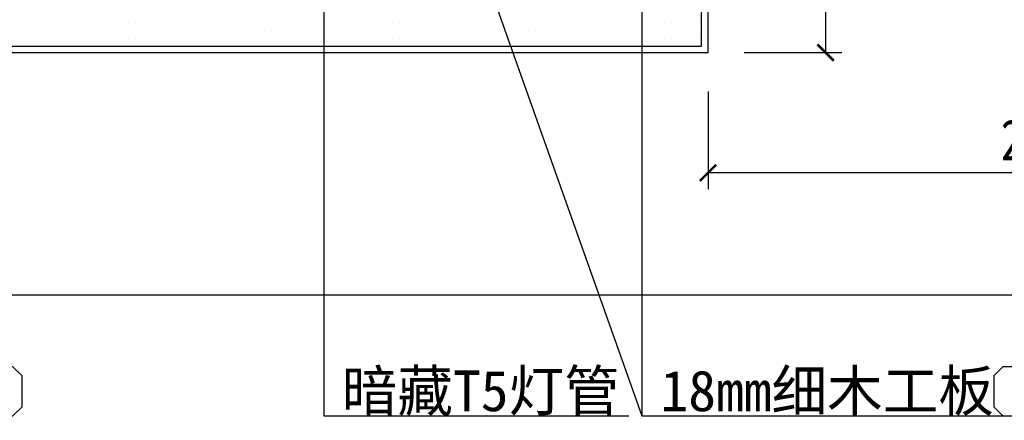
# Model space of a CAD drawing. Header units: millimetres. Extents: x -53 to 3023, y -53 to 2153.
# Tile 46 of 52: x 1852 to 2154, y 1496 to 1619. Entities that reach past the tile are written whole.
import ezdxf

# ---------------------------------------------------------------- set-up
doc = ezdxf.new("R2010")
doc.units = ezdxf.units.MM
doc.header["$LTSCALE"] = 5
doc.linetypes.add('DASH', pattern=[0.35, 0.25, -0.1])
doc.layers.get('Defpoints').update_dxf_attribs({"color": 8})
for name, color, linetype in [('A-建筑-拆墙', 251, 'Continuous'), ('E--图例', 3, 'Continuous'), ('E-尺寸标注', 9, 'Continuous'), ('E-文本', 7, 'Continuous'), ('F-文本', 61, 'Continuous'), ('Q-立面-完成面造型线', 6, 'Continuous'), ('Q-立面-次粗线', 31, 'Continuous'), ('Q-立面-粗线', 30, 'Continuous')]:
    doc.layers.add(name, color=color, linetype=linetype)
doc.styles.add('-宋体', font='SimSun.ttf', dxfattribs={"width": 0.8})
doc.styles.add('CCD_DIM', font='SimSun.ttf', dxfattribs={"width": 0.8})
doc.styles.get("Standard").update_dxf_attribs({"font": 'SimSun.ttf'})
doc.styles.add('TXT', font='gbenor.shx', dxfattribs={"width": 0.7})
doc.dimstyles.new('1', dxfattribs={"dimscale": 0, "dimtxt": 2.5, "dimasz": 1.5, "dimexe": 1, "dimexo": 0, "dimgap": 0.3, "dimtad": 1, "dimdec": 0, "dimzin": 0, "dimdsep": 46, "dimtxsty": 'Standard', "dimblk": 'ARCHTICK', "dimcen": 0.09, "dimclrd": 8, "dimclre": 8, "dimclrt": 4, "dimadec": 0, "dimazin": 0, "dimtfac": 1, "dimtdec": 0, "dimtix": 1, "dimtofl": 0, "dimtmove": 2, "dimatfit": 3, "dimldrblk": 'DOTSMALL', "dimfxl": 5, "dimfxlon": 1, "dimtolj": 1, "dimtzin": 0, "dimarcsym": 0})
doc.dimstyles.get("Standard").update_dxf_attribs({"dimtxt": 0.18, "dimasz": 0.18, "dimexe": 0.18, "dimexo": 0.0625, "dimgap": 0.09, "dimtad": 0, "dimtih": 1, "dimtoh": 1, "dimdec": 4, "dimzin": 0, "dimdsep": 46, "dimtxsty": 'Standard', "dimcen": 0.09, "dimadec": 0, "dimazin": 0, "dimtfac": 1, "dimtdec": 4, "dimtofl": 0, "dimtmove": 0, "dimatfit": 3, "dimfxl": 1, "dimtolj": 1, "dimtzin": 0, "dimarcsym": 0})

# ---------------------------------------------------------------- blocks, each defined once
blk = doc.blocks.new('_ArchTick')
at = {"color": 0, "linetype": 'ByBlock', "const_width": 0.15}
blk.add_lwpolyline([(-0.5, -0.5), (0.5, 0.5)], dxfattribs=at)
blk = doc.blocks.new('*D133')
at = {"layer": 'Defpoints', "color": 0, "ltscale": 0.2, "transparency": 16777216}
for p in [(-534979.025, 505360.218), (-534939.025, 505360.218), (-534979.025, 505352.839)]:
    blk.add_point(p, dxfattribs=at)
at = {"layer": 'E-尺寸标注', "color": 44, "lineweight": -2, "ltscale": 0.2, "transparency": 16777216}
for p, q in [((-534979.025, 505357.839), (-534979.025, 505351.839)), ((-534939.025, 505357.839), (-534939.025, 505351.839)), ((-534939.025, 505352.839), (-534979.025, 505352.839))]:
    blk.add_line(p, q, dxfattribs=at)
at = {"layer": 'E-尺寸标注', "color": 44, "lineweight": -2, "ltscale": 0.2, "transparency": 16777216, "rotation": 180}
blk.add_blockref('_ArchTick', (-534979.025, 505352.839), dxfattribs=at)
at = {"layer": 'E-尺寸标注', "color": 44, "lineweight": -2, "ltscale": 0.2, "transparency": 16777216}
blk.add_blockref('_ArchTick', (-534939.025, 505352.839), dxfattribs=at)
at = {"layer": 'E-尺寸标注', "color": 50, "ltscale": 0.2, "transparency": 16777216, "insert": (-534959.025, 505354.839), "char_height": 2.5, "attachment_point": 5, "style": 'CCD_DIM'}
blk.add_mtext('\\A1;200', dxfattribs=at)
blk = doc.blocks.new('HBA_Leader_Dot')
at = {"color": 0, "linetype": 'ByBlock'}
blk.add_line((-5, 0), (-10, 0), dxfattribs=at)
at = {"color": 0, "linetype": 'ByBlock', "const_width": 5}
blk.add_lwpolyline([(-2.5, 0, 1), (2.5, 0, 1)], format="xyb", close=True, dxfattribs=at)
blk = doc.blocks.new('*D135')
at = {"layer": 'Defpoints', "color": 0, "ltscale": 0.2, "transparency": 16777216}
for p in [(-534979.025, 505372.218), (-534979.025, 505360.218), (-534971.816, 505360.218)]:
    blk.add_point(p, dxfattribs=at)
at = {"layer": 'E-尺寸标注', "color": 44, "lineweight": -2, "ltscale": 0.2, "transparency": 16777216}
for p, q in [((-534976.816, 505372.218), (-534970.816, 505372.218)), ((-534971.816, 505372.218), (-534971.816, 505360.218)), ((-534976.816, 505360.218), (-534970.816, 505360.218))]:
    blk.add_line(p, q, dxfattribs=at)
for p, rotation in [((-534971.816, 505372.218), 90), ((-534971.816, 505360.218), 270)]:
    blk.add_blockref('_ArchTick', p, dxfattribs=dict(at, rotation=rotation))
at = {"layer": 'E-尺寸标注', "color": 50, "ltscale": 0.2, "transparency": 16777216, "insert": (-534973.816, 505366.218), "char_height": 2.5, "attachment_point": 5, "rotation": 90, "style": 'CCD_DIM'}
blk.add_mtext('\\A1;60', dxfattribs=at)
blk = doc.blocks.new('材料编号1')
at = {"layer": 'E--图例', "color": 3}
blk.add_lwpolyline([(8.715, -1.898), (8.715, -0.637), (8.346, -0.267), (1.889, -0.267), (1.52, -0.637), (1.52, -1.898), (1.889, -2.267), (8.346, -2.267)], close=True, dxfattribs=at)
at = {"layer": 'E-文本', "style": 'TXT', "width": 0.7}
blk.add_attdef('编号', (1.608, -2.296), '', height=2, dxfattribs=at)
blk = doc.blocks.new('0')
at = {"layer": 'Defpoints', "linetype": 'Continuous'}
blk.add_lwpolyline([(-535083.193, 505345.361), (-534905.517, 505345.361), (-534905.517, 505426.927), (-535083.193, 505426.927)], close=True, dxfattribs=at)
at = {"layer": 'Q-立面-完成面造型线', "ltscale": 0.2}
for p, q in [((-534979.025, 505360.218, 1.379), (-534979.025, 505372.218, 1.379)), ((-535083.193, 505360.218, 1.379), (-534979.025, 505360.218, 1.379))]:
    blk.add_line(p, q, dxfattribs=at)
at = {"layer": 'Q-立面-次粗线', "ltscale": 0.2}
for p, q in [((-534979.425, 505360.618, 1.379), (-534979.425, 505372.218, 1.379)), ((-535020.777, 505362.047, 1.379), (-535020.777, 505362.047, 1.379)), ((-535020.301, 505362.047, 1.379), (-535020.301, 505362.047, 1.379)), ((-535019.824, 505362.047, 1.379), (-535019.824, 505362.047, 1.379)), ((-535019.348, 505362.047, 1.379), (-535019.348, 505362.047, 1.379)), ((-535018.872, 505362.047, 1.379), (-535018.872, 505362.047, 1.379)), ((-535018.396, 505362.047, 1.379), (-535018.396, 505362.047, 1.379)), ((-535017.919, 505362.047, 1.379), (-535017.919, 505362.047, 1.379)), ((-535017.443, 505362.047, 1.379), (-535017.443, 505362.047, 1.379)), ((-535016.967, 505362.047, 1.379), (-535016.967, 505362.047, 1.379)), ((-535016.491, 505362.047, 1.379), (-535016.491, 505362.047, 1.379)), ((-535016.014, 505362.047, 1.379), (-535016.014, 505362.047, 1.379)), ((-535015.538, 505362.047, 1.379), (-535015.538, 505362.047, 1.379)), ((-535015.062, 505362.047, 1.379), (-535015.062, 505362.047, 1.379)), ((-535014.586, 505362.047, 1.379), (-535014.586, 505362.047, 1.379)), ((-535014.109, 505362.047, 1.379), (-535014.109, 505362.047, 1.379)), ((-535013.633, 505362.047, 1.379), (-535013.633, 505362.047, 1.379)), ((-535013.157, 505362.047, 1.379), (-535013.157, 505362.047, 1.379)), ((-535012.681, 505362.047, 1.379), (-535012.681, 505362.047, 1.379)), ((-535012.204, 505362.047, 1.379), (-535012.204, 505362.047, 1.379)), ((-535011.728, 505362.047, 1.379), (-535011.728, 505362.047, 1.379)), ((-535011.252, 505362.047, 1.379), (-535011.252, 505362.047, 1.379)), ((-535010.776, 505362.047, 1.379), (-535010.776, 505362.047, 1.379)), ((-535010.299, 505362.047, 1.379), (-535010.299, 505362.047, 1.379)), ((-535009.823, 505362.047, 1.379), (-535009.823, 505362.047, 1.379)), ((-535009.347, 505362.047, 1.379), (-535009.347, 505362.047, 1.379)), ((-535008.871, 505362.047, 1.379), (-535008.871, 505362.047, 1.379)), ((-535008.394, 505362.047, 1.379), (-535008.394, 505362.047, 1.379)), ((-535007.918, 505362.047, 1.379), (-535007.918, 505362.047, 1.379)), ((-535007.442, 505362.047, 1.379), (-535007.442, 505362.047, 1.379)), ((-535006.966, 505362.047, 1.379), (-535006.966, 505362.047, 1.379)), ((-535006.489, 505362.047, 1.379), (-535006.489, 505362.047, 1.379)), ((-535006.013, 505362.047, 1.379), (-535006.013, 505362.047, 1.379)), ((-535005.537, 505362.047, 1.379), (-535005.537, 505362.047, 1.379)), ((-535005.061, 505362.047, 1.379), (-535005.061, 505362.047, 1.379)), ((-535004.584, 505362.047, 1.379), (-535004.584, 505362.047, 1.379)), ((-535004.108, 505362.047, 1.379), (-535004.108, 505362.047, 1.379)), ((-535003.632, 505362.047, 1.379), (-535003.632, 505362.047, 1.379)), ((-535003.156, 505362.047, 1.379), (-535003.156, 505362.047, 1.379)), ((-535002.679, 505362.047, 1.379), (-535002.679, 505362.047, 1.379)), ((-535002.203, 505362.047, 1.379), (-535002.203, 505362.047, 1.379)), ((-535001.727, 505362.047, 1.379), (-535001.727, 505362.047, 1.379)), ((-535001.251, 505362.047, 1.379), (-535001.251, 505362.047, 1.379)), ((-535000.774, 505362.047, 1.379), (-535000.774, 505362.047, 1.379)), ((-535000.298, 505362.047, 1.379), (-535000.298, 505362.047, 1.379)), ((-534999.822, 505362.047, 1.379), (-534999.822, 505362.047, 1.379)), ((-534999.346, 505362.047, 1.379), (-534999.346, 505362.047, 1.379)), ((-534998.869, 505362.047, 1.379), (-534998.869, 505362.047, 1.379)), ((-534998.393, 505362.047, 1.379), (-534998.393, 505362.047, 1.379)), ((-534997.917, 505362.047, 1.379), (-534997.917, 505362.047, 1.379)), ((-534997.441, 505362.047, 1.379), (-534997.441, 505362.047, 1.379)), ((-534996.964, 505362.047, 1.379), (-534996.964, 505362.047, 1.379)), ((-534996.488, 505362.047, 1.379), (-534996.488, 505362.047, 1.379)), ((-534996.012, 505362.047, 1.379), (-534996.012, 505362.047, 1.379)), ((-534995.536, 505362.047, 1.379), (-534995.536, 505362.047, 1.379)), ((-534995.059, 505362.047, 1.379), (-534995.059, 505362.047, 1.379)), ((-534994.583, 505362.047, 1.379), (-534994.583, 505362.047, 1.379)), ((-534994.107, 505362.047, 1.379), (-534994.107, 505362.047, 1.379)), ((-534993.631, 505362.047, 1.379), (-534993.631, 505362.047, 1.379)), ((-534993.154, 505362.047, 1.379), (-534993.154, 505362.047, 1.379)), ((-534992.678, 505362.047, 1.379), (-534992.678, 505362.047, 1.379)), ((-534992.202, 505362.047, 1.379), (-534992.202, 505362.047, 1.379)), ((-534991.726, 505362.047, 1.379), (-534991.726, 505362.047, 1.379)), ((-534991.249, 505362.047, 1.379), (-534991.249, 505362.047, 1.379)), ((-534990.773, 505362.047, 1.379), (-534990.773, 505362.047, 1.379)), ((-534990.297, 505362.047, 1.379), (-534990.297, 505362.047, 1.379)), ((-534989.821, 505362.047, 1.379), (-534989.821, 505362.047, 1.379)), ((-534989.344, 505362.047, 1.379), (-534989.344, 505362.047, 1.379)), ((-534988.868, 505362.047, 1.379), (-534988.868, 505362.047, 1.379)), ((-534988.392, 505362.047, 1.379), (-534988.392, 505362.047, 1.379)), ((-534987.916, 505362.047, 1.379), (-534987.916, 505362.047, 1.379)), ((-534987.439, 505362.047, 1.379), (-534987.439, 505362.047, 1.379)), ((-534986.963, 505362.047, 1.379), (-534986.963, 505362.047, 1.379)), ((-534986.487, 505362.047, 1.379), (-534986.487, 505362.047, 1.379)), ((-534986.011, 505362.047, 1.379), (-534986.011, 505362.047, 1.379)), ((-534985.534, 505362.047, 1.379), (-534985.534, 505362.047, 1.379)), ((-534985.058, 505362.047, 1.379), (-534985.058, 505362.047, 1.379)), ((-534984.582, 505362.047, 1.379), (-534984.582, 505362.047, 1.379)), ((-534984.106, 505362.047, 1.379), (-534984.106, 505362.047, 1.379)), ((-534983.629, 505362.047, 1.379), (-534983.629, 505362.047, 1.379)), ((-534983.153, 505362.047, 1.379), (-534983.153, 505362.047, 1.379)), ((-534982.677, 505362.047, 1.379), (-534982.677, 505362.047, 1.379)), ((-534982.201, 505362.047, 1.379), (-534982.201, 505362.047, 1.379)), ((-534981.724, 505362.047, 1.379), (-534981.724, 505362.047, 1.379)), ((-534981.248, 505362.047, 1.379), (-534981.248, 505362.047, 1.379)), ((-534980.772, 505362.047, 1.379), (-534980.772, 505362.047, 1.379)), ((-534980.296, 505362.047, 1.379), (-534980.296, 505362.047, 1.379)), ((-534979.819, 505362.047, 1.379), (-534979.819, 505362.047, 1.379)), ((-535021.015, 505361.571, 1.379), (-535021.015, 505361.571, 1.379)), ((-535020.539, 505361.571, 1.379), (-535020.539, 505361.571, 1.379)), ((-535020.063, 505361.571, 1.379), (-535020.063, 505361.571, 1.379)), ((-535019.586, 505361.571, 1.379), (-535019.586, 505361.571, 1.379)), ((-535019.11, 505361.571, 1.379), (-535019.11, 505361.571, 1.379)), ((-535018.634, 505361.571, 1.379), (-535018.634, 505361.571, 1.379)), ((-535018.158, 505361.571, 1.379), (-535018.158, 505361.571, 1.379)), ((-535017.681, 505361.571, 1.379), (-535017.681, 505361.571, 1.379)), ((-535017.205, 505361.571, 1.379), (-535017.205, 505361.571, 1.379)), ((-535016.729, 505361.571, 1.379), (-535016.729, 505361.571, 1.379)), ((-535016.253, 505361.571, 1.379), (-535016.253, 505361.571, 1.379)), ((-535015.776, 505361.571, 1.379), (-535015.776, 505361.571, 1.379)), ((-535015.3, 505361.571, 1.379), (-535015.3, 505361.571, 1.379)), ((-535014.824, 505361.571, 1.379), (-535014.824, 505361.571, 1.379)), ((-535014.348, 505361.571, 1.379), (-535014.348, 505361.571, 1.379)), ((-535013.871, 505361.571, 1.379), (-535013.871, 505361.571, 1.379)), ((-535013.395, 505361.571, 1.379), (-535013.395, 505361.571, 1.379)), ((-535012.919, 505361.571, 1.379), (-535012.919, 505361.571, 1.379)), ((-535012.443, 505361.571, 1.379), (-535012.443, 505361.571, 1.379)), ((-535011.966, 505361.571, 1.379), (-535011.966, 505361.571, 1.379)), ((-535011.49, 505361.571, 1.379), (-535011.49, 505361.571, 1.379)), ((-535011.014, 505361.571, 1.379), (-535011.014, 505361.571, 1.379)), ((-535010.538, 505361.571, 1.379), (-535010.538, 505361.571, 1.379)), ((-535010.061, 505361.571, 1.379), (-535010.061, 505361.571, 1.379)), ((-535009.585, 505361.571, 1.379), (-535009.585, 505361.571, 1.379)), ((-535009.109, 505361.571, 1.379), (-535009.109, 505361.571, 1.379)), ((-535008.633, 505361.571, 1.379), (-535008.633, 505361.571, 1.379)), ((-535008.156, 505361.571, 1.379), (-535008.156, 505361.571, 1.379)), ((-535007.68, 505361.571, 1.379), (-535007.68, 505361.571, 1.379)), ((-535007.204, 505361.571, 1.379), (-535007.204, 505361.571, 1.379)), ((-535006.728, 505361.571, 1.379), (-535006.728, 505361.571, 1.379)), ((-535006.251, 505361.571, 1.379), (-535006.251, 505361.571, 1.379)), ((-535005.775, 505361.571, 1.379), (-535005.775, 505361.571, 1.379)), ((-535005.299, 505361.571, 1.379), (-535005.299, 505361.571, 1.379)), ((-535004.823, 505361.571, 1.379), (-535004.823, 505361.571, 1.379)), ((-535004.346, 505361.571, 1.379), (-535004.346, 505361.571, 1.379)), ((-535003.87, 505361.571, 1.379), (-535003.87, 505361.571, 1.379)), ((-535003.394, 505361.571, 1.379), (-535003.394, 505361.571, 1.379)), ((-535002.918, 505361.571, 1.379), (-535002.918, 505361.571, 1.379)), ((-535002.441, 505361.571, 1.379), (-535002.441, 505361.571, 1.379)), ((-535001.965, 505361.571, 1.379), (-535001.965, 505361.571, 1.379)), ((-535001.489, 505361.571, 1.379), (-535001.489, 505361.571, 1.379)), ((-535001.013, 505361.571, 1.379), (-535001.013, 505361.571, 1.379)), ((-535000.536, 505361.571, 1.379), (-535000.536, 505361.571, 1.379)), ((-535000.06, 505361.571, 1.379), (-535000.06, 505361.571, 1.379)), ((-534999.584, 505361.571, 1.379), (-534999.584, 505361.571, 1.379)), ((-534999.108, 505361.571, 1.379), (-534999.108, 505361.571, 1.379)), ((-534998.631, 505361.571, 1.379), (-534998.631, 505361.571, 1.379)), ((-534998.155, 505361.571, 1.379), (-534998.155, 505361.571, 1.379)), ((-534997.679, 505361.571, 1.379), (-534997.679, 505361.571, 1.379)), ((-534997.203, 505361.571, 1.379), (-534997.203, 505361.571, 1.379)), ((-534996.726, 505361.571, 1.379), (-534996.726, 505361.571, 1.379)), ((-534996.25, 505361.571, 1.379), (-534996.25, 505361.571, 1.379)), ((-534995.774, 505361.571, 1.379), (-534995.774, 505361.571, 1.379)), ((-534995.298, 505361.571, 1.379), (-534995.298, 505361.571, 1.379)), ((-534994.821, 505361.571, 1.379), (-534994.821, 505361.571, 1.379)), ((-534994.345, 505361.571, 1.379), (-534994.345, 505361.571, 1.379)), ((-534993.869, 505361.571, 1.379), (-534993.869, 505361.571, 1.379)), ((-534993.393, 505361.571, 1.379), (-534993.393, 505361.571, 1.379)), ((-534992.916, 505361.571, 1.379), (-534992.916, 505361.571, 1.379)), ((-534992.44, 505361.571, 1.379), (-534992.44, 505361.571, 1.379)), ((-534991.964, 505361.571, 1.379), (-534991.964, 505361.571, 1.379)), ((-534991.488, 505361.571, 1.379), (-534991.488, 505361.571, 1.379)), ((-534991.011, 505361.571, 1.379), (-534991.011, 505361.571, 1.379)), ((-534990.535, 505361.571, 1.379), (-534990.535, 505361.571, 1.379)), ((-534990.059, 505361.571, 1.379), (-534990.059, 505361.571, 1.379)), ((-534989.583, 505361.571, 1.379), (-534989.583, 505361.571, 1.379)), ((-534989.106, 505361.571, 1.379), (-534989.106, 505361.571, 1.379)), ((-534988.63, 505361.571, 1.379), (-534988.63, 505361.571, 1.379)), ((-534988.154, 505361.571, 1.379), (-534988.154, 505361.571, 1.379)), ((-534987.678, 505361.571, 1.379), (-534987.678, 505361.571, 1.379)), ((-534987.201, 505361.571, 1.379), (-534987.201, 505361.571, 1.379)), ((-534986.725, 505361.571, 1.379), (-534986.725, 505361.571, 1.379)), ((-534986.249, 505361.571, 1.379), (-534986.249, 505361.571, 1.379)), ((-534985.773, 505361.571, 1.379), (-534985.773, 505361.571, 1.379)), ((-534985.296, 505361.571, 1.379), (-534985.296, 505361.571, 1.379)), ((-534984.82, 505361.571, 1.379), (-534984.82, 505361.571, 1.379)), ((-534984.344, 505361.571, 1.379), (-534984.344, 505361.571, 1.379)), ((-534983.868, 505361.571, 1.379), (-534983.868, 505361.571, 1.379)), ((-534983.391, 505361.571, 1.379), (-534983.391, 505361.571, 1.379)), ((-534982.915, 505361.571, 1.379), (-534982.915, 505361.571, 1.379)), ((-534982.439, 505361.571, 1.379), (-534982.439, 505361.571, 1.379)), ((-534981.963, 505361.571, 1.379), (-534981.963, 505361.571, 1.379)), ((-534981.486, 505361.571, 1.379), (-534981.486, 505361.571, 1.379)), ((-534981.01, 505361.571, 1.379), (-534981.01, 505361.571, 1.379)), ((-534980.534, 505361.571, 1.379), (-534980.534, 505361.571, 1.379)), ((-534980.058, 505361.571, 1.379), (-534980.058, 505361.571, 1.379)), ((-534979.581, 505361.571, 1.379), (-534979.581, 505361.571, 1.379)), ((-535083.193, 505360.618, 1.379), (-534979.425, 505360.618, 1.379)), ((-535020.777, 505361.095, 1.379), (-535020.777, 505361.095, 1.379)), ((-535020.301, 505361.095, 1.379), (-535020.301, 505361.095, 1.379)), ((-535019.824, 505361.095, 1.379), (-535019.824, 505361.095, 1.379)), ((-535019.348, 505361.095, 1.379), (-535019.348, 505361.095, 1.379)), ((-535018.872, 505361.095, 1.379), (-535018.872, 505361.095, 1.379)), ((-535018.396, 505361.095, 1.379), (-535018.396, 505361.095, 1.379)), ((-535017.919, 505361.095, 1.379), (-535017.919, 505361.095, 1.379)), ((-535017.443, 505361.095, 1.379), (-535017.443, 505361.095, 1.379)), ((-535016.967, 505361.095, 1.379), (-535016.967, 505361.095, 1.379)), ((-535016.491, 505361.095, 1.379), (-535016.491, 505361.095, 1.379)), ((-535016.014, 505361.095, 1.379), (-535016.014, 505361.095, 1.379)), ((-535015.538, 505361.095, 1.379), (-535015.538, 505361.095, 1.379)), ((-535015.062, 505361.095, 1.379), (-535015.062, 505361.095, 1.379)), ((-535014.586, 505361.095, 1.379), (-535014.586, 505361.095, 1.379)), ((-535014.109, 505361.095, 1.379), (-535014.109, 505361.095, 1.379)), ((-535013.633, 505361.095, 1.379), (-535013.633, 505361.095, 1.379)), ((-535013.157, 505361.095, 1.379), (-535013.157, 505361.095, 1.379)), ((-535012.681, 505361.095, 1.379), (-535012.681, 505361.095, 1.379)), ((-535012.204, 505361.095, 1.379), (-535012.204, 505361.095, 1.379)), ((-535011.728, 505361.095, 1.379), (-535011.728, 505361.095, 1.379)), ((-535011.252, 505361.095, 1.379), (-535011.252, 505361.095, 1.379)), ((-535010.776, 505361.095, 1.379), (-535010.776, 505361.095, 1.379)), ((-535010.299, 505361.095, 1.379), (-535010.299, 505361.095, 1.379)), ((-535009.823, 505361.095, 1.379), (-535009.823, 505361.095, 1.379)), ((-535009.347, 505361.095, 1.379), (-535009.347, 505361.095, 1.379)), ((-535008.871, 505361.095, 1.379), (-535008.871, 505361.095, 1.379)), ((-535008.394, 505361.095, 1.379), (-535008.394, 505361.095, 1.379)), ((-535007.918, 505361.095, 1.379), (-535007.918, 505361.095, 1.379)), ((-535007.442, 505361.095, 1.379), (-535007.442, 505361.095, 1.379)), ((-535006.966, 505361.095, 1.379), (-535006.966, 505361.095, 1.379)), ((-535006.489, 505361.095, 1.379), (-535006.489, 505361.095, 1.379)), ((-535006.013, 505361.095, 1.379), (-535006.013, 505361.095, 1.379)), ((-535005.537, 505361.095, 1.379), (-535005.537, 505361.095, 1.379)), ((-535005.061, 505361.095, 1.379), (-535005.061, 505361.095, 1.379)), ((-535004.584, 505361.095, 1.379), (-535004.584, 505361.095, 1.379)), ((-535004.108, 505361.095, 1.379), (-535004.108, 505361.095, 1.379)), ((-535003.632, 505361.095, 1.379), (-535003.632, 505361.095, 1.379)), ((-535003.156, 505361.095, 1.379), (-535003.156, 505361.095, 1.379)), ((-535002.679, 505361.095, 1.379), (-535002.679, 505361.095, 1.379)), ((-535002.203, 505361.095, 1.379), (-535002.203, 505361.095, 1.379)), ((-535001.727, 505361.095, 1.379), (-535001.727, 505361.095, 1.379)), ((-535001.251, 505361.095, 1.379), (-535001.251, 505361.095, 1.379)), ((-535000.774, 505361.095, 1.379), (-535000.774, 505361.095, 1.379)), ((-535000.298, 505361.095, 1.379), (-535000.298, 505361.095, 1.379)), ((-534999.822, 505361.095, 1.379), (-534999.822, 505361.095, 1.379)), ((-534999.346, 505361.095, 1.379), (-534999.346, 505361.095, 1.379)), ((-534998.869, 505361.095, 1.379), (-534998.869, 505361.095, 1.379)), ((-534998.393, 505361.095, 1.379), (-534998.393, 505361.095, 1.379)), ((-534997.917, 505361.095, 1.379), (-534997.917, 505361.095, 1.379)), ((-534997.441, 505361.095, 1.379), (-534997.441, 505361.095, 1.379)), ((-534996.964, 505361.095, 1.379), (-534996.964, 505361.095, 1.379)), ((-534996.488, 505361.095, 1.379), (-534996.488, 505361.095, 1.379)), ((-534996.012, 505361.095, 1.379), (-534996.012, 505361.095, 1.379)), ((-534995.536, 505361.095, 1.379), (-534995.536, 505361.095, 1.379)), ((-534995.059, 505361.095, 1.379), (-534995.059, 505361.095, 1.379)), ((-534994.583, 505361.095, 1.379), (-534994.583, 505361.095, 1.379)), ((-534994.107, 505361.095, 1.379), (-534994.107, 505361.095, 1.379)), ((-534993.631, 505361.095, 1.379), (-534993.631, 505361.095, 1.379)), ((-534993.154, 505361.095, 1.379), (-534993.154, 505361.095, 1.379)), ((-534992.678, 505361.095, 1.379), (-534992.678, 505361.095, 1.379)), ((-534992.202, 505361.095, 1.379), (-534992.202, 505361.095, 1.379)), ((-534991.726, 505361.095, 1.379), (-534991.726, 505361.095, 1.379)), ((-534991.249, 505361.095, 1.379), (-534991.249, 505361.095, 1.379)), ((-534990.773, 505361.095, 1.379), (-534990.773, 505361.095, 1.379)), ((-534990.297, 505361.095, 1.379), (-534990.297, 505361.095, 1.379)), ((-534989.821, 505361.095, 1.379), (-534989.821, 505361.095, 1.379)), ((-534989.344, 505361.095, 1.379), (-534989.344, 505361.095, 1.379)), ((-534988.868, 505361.095, 1.379), (-534988.868, 505361.095, 1.379)), ((-534988.392, 505361.095, 1.379), (-534988.392, 505361.095, 1.379)), ((-534987.916, 505361.095, 1.379), (-534987.916, 505361.095, 1.379)), ((-534987.439, 505361.095, 1.379), (-534987.439, 505361.095, 1.379)), ((-534986.963, 505361.095, 1.379), (-534986.963, 505361.095, 1.379)), ((-534986.487, 505361.095, 1.379), (-534986.487, 505361.095, 1.379)), ((-534986.011, 505361.095, 1.379), (-534986.011, 505361.095, 1.379)), ((-534985.534, 505361.095, 1.379), (-534985.534, 505361.095, 1.379)), ((-534985.058, 505361.095, 1.379), (-534985.058, 505361.095, 1.379)), ((-534984.582, 505361.095, 1.379), (-534984.582, 505361.095, 1.379)), ((-534984.106, 505361.095, 1.379), (-534984.106, 505361.095, 1.379)), ((-534983.629, 505361.095, 1.379), (-534983.629, 505361.095, 1.379)), ((-534983.153, 505361.095, 1.379), (-534983.153, 505361.095, 1.379)), ((-534982.677, 505361.095, 1.379), (-534982.677, 505361.095, 1.379)), ((-534982.201, 505361.095, 1.379), (-534982.201, 505361.095, 1.379)), ((-534981.724, 505361.095, 1.379), (-534981.724, 505361.095, 1.379)), ((-534981.248, 505361.095, 1.379), (-534981.248, 505361.095, 1.379)), ((-534980.772, 505361.095, 1.379), (-534980.772, 505361.095, 1.379)), ((-534980.296, 505361.095, 1.379), (-534980.296, 505361.095, 1.379)), ((-534979.819, 505361.095, 1.379), (-534979.819, 505361.095, 1.379))]:
    blk.add_line(p, q, dxfattribs=at)
at = {"layer": 'Q-立面-粗线', "linetype": 'DASH', "ltscale": 5}
blk.add_lwpolyline([(-535083.193, 505345.361), (-534905.517, 505345.361), (-534905.517, 505426.927), (-535083.193, 505426.927)], close=True, dxfattribs=at)
at = {"layer": 'F-文本', "color": 43}
ref = blk.add_blockref('材料编号1', (-535018.816, 505337.547), dxfattribs=dict(at, xscale=1.5, yscale=1.5, zscale=1.5, rotation=180))
ref.add_attrib('编号', 'PT-02', (-535030.632, 505338.124), dxfattribs={"color": 7, "height": 2.5, "style": '-宋体', "width": 0.951562})
ref = blk.add_blockref('材料编号1', (-534948.42, 505337.547), dxfattribs=dict(at, xscale=1.5, yscale=1.5, zscale=1.5, rotation=180))
ref.add_attrib('编号', 'PT-02', (-534960.236, 505338.124), dxfattribs={"color": 7, "height": 2.5, "style": '-宋体', "width": 0.951562})
at = {"layer": 'E-文本', "char_height": 2.5, "width": 67.27354, "attachment_point": 9, "style": '-宋体'}
for s, insert in [('{\\W1;暗藏T5灯管}', (-534984.442, 505337.948)), ('{\\W1;18mm细木工板}', (-534961.493, 505337.948))]:
    blk.add_mtext(s, dxfattribs=dict(at, insert=insert))
at = {"layer": 'E-尺寸标注', "ltscale": 0.2}
dim = blk.add_linear_dim(base=(-534971.816, 505360.218, 1.379), p1=(-534979.025, 505372.218, 1.379), p2=(-534979.025, 505360.218, 1.379), angle=90, dimstyle='Standard', override={"dimscale": 1, "dimtxt": 2.5, "dimasz": 1, "dimexe": 1, "dimexo": 1, "dimgap": 0.75, "dimtad": 1, "dimtih": 0, "dimtoh": 0, "dimdec": 0, "dimlfac": 5, "dimrnd": 0.005, "dimtxsty": 'CCD_DIM', "dimblk": 'ArchTick', "dimcen": 0.13, "dimclrd": 44, "dimclre": 44, "dimclrt": 50, "dimtdec": 0, "dimtix": 1, "dimtofl": 1, "dimtmove": 2, "dimldrblk": 'HBA_Leader_Dot', "dimfxl": 5, "dimfxlon": 1, "dimtvp": 1}, dxfattribs=at)
dim.commit()
dim.dimension.update_dxf_attribs({"geometry": '*D135', "text_midpoint": (-534973.816, 505366.218, 1.379)})
dim = blk.add_linear_dim(base=(-534979.025, 505352.839, 1.379), p1=(-534939.025, 505360.218, 1.379), p2=(-534979.025, 505360.218, 1.379), dimstyle='Standard', override={"dimscale": 1, "dimtxt": 2.5, "dimasz": 1, "dimexe": 1, "dimexo": 1, "dimgap": 0.75, "dimtad": 1, "dimtih": 0, "dimtoh": 0, "dimdec": 0, "dimlfac": 5, "dimrnd": 0.005, "dimtxsty": 'CCD_DIM', "dimblk": 'ArchTick', "dimcen": 0.13, "dimclrd": 44, "dimclre": 44, "dimclrt": 50, "dimtdec": 0, "dimtix": 1, "dimtofl": 1, "dimtmove": 2, "dimldrblk": 'HBA_Leader_Dot', "dimfxl": 5, "dimfxlon": 1, "dimtvp": 1}, dxfattribs=at)
dim.commit()
dim.dimension.update_dxf_attribs({"geometry": '*D133', "text_midpoint": (-534959.025, 505354.839, 1.379)})
at = {"layer": 'A-建筑-拆墙'}
for points in [[(-535002.596, 505368.63), (-535002.596, 505337.948), (-534983.888, 505337.948)], [(-534983.083, 505367.505), (-534983.083, 505337.948), (-534960.939, 505337.948)], [(-534992.064, 505363.199), (-534983.083, 505337.948), (-534960.939, 505337.948)]]:
    blk.add_leader(points, dimstyle='1', override={"dimscale": 0.487633, "dimasz": 0.75, "dimtad": 0, "dimldrblk": 'Dot'}, dxfattribs=at)

msp = doc.modelspace()

# ---------------------------------------------------------------- block references
at = {"xscale": 5, "yscale": 5, "zscale": 5}
msp.add_blockref('0', (2676958.21, -2525192.55), dxfattribs=at)

doc.saveas('drawing.dxf')
